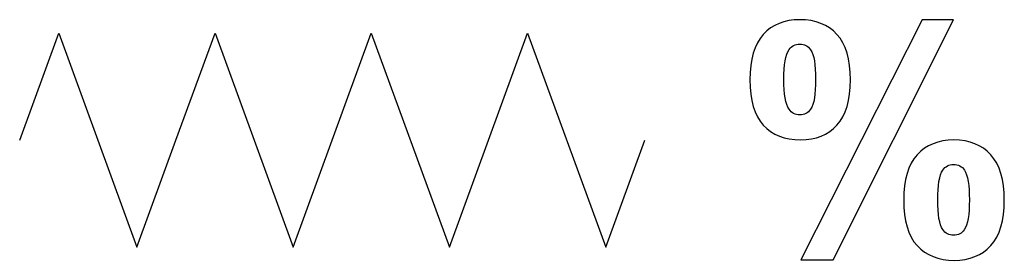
# Model space of a CAD drawing. Header units: millimetres. Extents: x 7143 to 9546, y -1575 to -869.
# Tile 5 of 94: x 7247.54 to 7263.16, y -1293.57 to -1289.75. Entities that reach past the tile are written whole.
import ezdxf

# ---------------------------------------------------------------- set-up
doc = ezdxf.new("R2010")
doc.units = ezdxf.units.MM
doc.header["$LTSCALE"] = 3

msp = doc.modelspace()

# ---------------------------------------------------------------- linework, layer by layer
at = {"linetype": 'Continuous', "lineweight": 30}
for points, knots in [([(7259.121, -1290.701), (7259.121, -1290.377), (7259.192, -1290.136), (7259.334, -1289.98), (7259.334, -1289.98), (7259.477, -1289.824), (7259.669, -1289.746), (7259.913, -1289.746), (7259.913, -1289.746), (7260.165, -1289.746), (7260.362, -1289.823), (7260.504, -1289.979), (7260.504, -1289.979), (7260.647, -1290.134), (7260.717, -1290.375), (7260.717, -1290.701), (7260.717, -1290.701), (7260.717, -1291.024), (7260.647, -1291.265), (7260.504, -1291.421), (7260.504, -1291.421), (7260.362, -1291.578), (7260.169, -1291.655), (7259.926, -1291.655), (7259.926, -1291.655), (7259.674, -1291.655), (7259.477, -1291.578), (7259.334, -1291.423), (7259.334, -1291.423), (7259.192, -1291.267), (7259.121, -1291.026), (7259.121, -1290.701)], [0, 0, 0, 0, 0.111111, 0.111111, 0.111111, 0.111111, 0.222222, 0.222222, 0.222222, 0.222222, 0.333333, 0.333333, 0.333333, 0.333333, 0.444444, 0.444444, 0.444444, 0.444444, 0.555556, 0.555556, 0.555556, 0.555556, 0.666667, 0.666667, 0.666667, 0.666667, 0.777778, 0.777778, 0.777778, 0.777778, 1, 1, 1, 1]), ([(7260.441, -1293.563), (7260.441, -1293.563), (7259.928, -1293.563), (7259.928, -1293.563), (7259.928, -1293.563), (7259.928, -1293.563), (7261.856, -1289.746), (7261.856, -1289.746), (7261.856, -1289.746), (7261.856, -1289.746), (7262.354, -1289.746), (7262.354, -1289.746), (7262.354, -1289.746), (7262.354, -1289.746), (7260.441, -1293.563), (7260.441, -1293.563)], [0, 0, 0, 0, 0.2, 0.2, 0.2, 0.2, 0.4, 0.4, 0.4, 0.4, 0.6, 0.6, 0.6, 0.6, 1, 1, 1, 1]), ([(7247.536, -1291.662), (7247.536, -1291.662), (7248.156, -1289.962), (7248.156, -1289.962), (7248.156, -1289.962), (7248.156, -1289.962), (7249.396, -1293.362), (7249.396, -1293.362), (7249.396, -1293.362), (7249.396, -1293.362), (7250.016, -1291.662), (7250.016, -1291.662)], [0, 0, 0, 0, 0.25, 0.25, 0.25, 0.25, 0.5, 0.5, 0.5, 0.5, 1, 1, 1, 1]), ([(7250.016, -1291.662), (7250.016, -1291.662), (7250.636, -1289.962), (7250.636, -1289.962), (7250.636, -1289.962), (7250.636, -1289.962), (7251.875, -1293.362), (7251.875, -1293.362), (7251.875, -1293.362), (7251.875, -1293.362), (7252.495, -1291.662), (7252.495, -1291.662)], [0, 0, 0, 0, 0.25, 0.25, 0.25, 0.25, 0.5, 0.5, 0.5, 0.5, 1, 1, 1, 1]), ([(7252.495, -1291.662), (7252.495, -1291.662), (7253.115, -1289.962), (7253.115, -1289.962), (7253.115, -1289.962), (7253.115, -1289.962), (7254.355, -1293.362), (7254.355, -1293.362), (7254.355, -1293.362), (7254.355, -1293.362), (7254.975, -1291.662), (7254.975, -1291.662)], [0, 0, 0, 0, 0.25, 0.25, 0.25, 0.25, 0.5, 0.5, 0.5, 0.5, 1, 1, 1, 1]), ([(7254.975, -1291.662), (7254.975, -1291.662), (7255.595, -1289.962), (7255.595, -1289.962), (7255.595, -1289.962), (7255.595, -1289.962), (7256.834, -1293.362), (7256.834, -1293.362), (7256.834, -1293.362), (7256.834, -1293.362), (7257.454, -1291.662), (7257.454, -1291.662)], [0, 0, 0, 0, 0.25, 0.25, 0.25, 0.25, 0.5, 0.5, 0.5, 0.5, 1, 1, 1, 1]), ([(7259.661, -1290.696), (7259.661, -1290.931), (7259.689, -1291.089), (7259.743, -1291.169), (7259.743, -1291.169), (7259.784, -1291.229), (7259.84, -1291.259), (7259.913, -1291.259), (7259.913, -1291.259), (7259.987, -1291.259), (7260.044, -1291.229), (7260.086, -1291.169), (7260.086, -1291.169), (7260.139, -1291.089), (7260.165, -1290.931), (7260.165, -1290.696), (7260.165, -1290.696), (7260.165, -1290.46), (7260.139, -1290.303), (7260.086, -1290.224), (7260.086, -1290.224), (7260.044, -1290.163), (7259.987, -1290.133), (7259.913, -1290.133), (7259.913, -1290.133), (7259.84, -1290.133), (7259.784, -1290.163), (7259.743, -1290.222), (7259.743, -1290.222), (7259.689, -1290.302), (7259.661, -1290.46), (7259.661, -1290.696)], [0, 0, 0, 0, 0.111111, 0.111111, 0.111111, 0.111111, 0.222222, 0.222222, 0.222222, 0.222222, 0.333333, 0.333333, 0.333333, 0.333333, 0.444444, 0.444444, 0.444444, 0.444444, 0.555556, 0.555556, 0.555556, 0.555556, 0.666667, 0.666667, 0.666667, 0.666667, 0.777778, 0.777778, 0.777778, 0.777778, 1, 1, 1, 1]), ([(7261.562, -1292.613), (7261.562, -1292.289), (7261.633, -1292.049), (7261.776, -1291.893), (7261.776, -1291.893), (7261.918, -1291.736), (7262.112, -1291.658), (7262.359, -1291.658), (7262.359, -1291.658), (7262.607, -1291.658), (7262.802, -1291.736), (7262.945, -1291.893), (7262.945, -1291.893), (7263.087, -1292.049), (7263.159, -1292.289), (7263.159, -1292.613), (7263.159, -1292.613), (7263.159, -1292.939), (7263.087, -1293.18), (7262.945, -1293.337), (7262.945, -1293.337), (7262.802, -1293.493), (7262.61, -1293.571), (7262.366, -1293.571), (7262.366, -1293.571), (7262.114, -1293.571), (7261.918, -1293.493), (7261.776, -1293.337), (7261.776, -1293.337), (7261.633, -1293.18), (7261.562, -1292.939), (7261.562, -1292.613)], [0, 0, 0, 0, 0.111111, 0.111111, 0.111111, 0.111111, 0.222222, 0.222222, 0.222222, 0.222222, 0.333333, 0.333333, 0.333333, 0.333333, 0.444444, 0.444444, 0.444444, 0.444444, 0.555556, 0.555556, 0.555556, 0.555556, 0.666667, 0.666667, 0.666667, 0.666667, 0.777778, 0.777778, 0.777778, 0.777778, 1, 1, 1, 1]), ([(7262.102, -1292.611), (7262.102, -1292.846), (7262.129, -1293.003), (7262.183, -1293.082), (7262.183, -1293.082), (7262.225, -1293.143), (7262.282, -1293.173), (7262.354, -1293.173), (7262.354, -1293.173), (7262.428, -1293.173), (7262.485, -1293.144), (7262.524, -1293.085), (7262.524, -1293.085), (7262.578, -1293.004), (7262.605, -1292.846), (7262.605, -1292.611), (7262.605, -1292.611), (7262.605, -1292.376), (7262.579, -1292.217), (7262.527, -1292.137), (7262.527, -1292.137), (7262.486, -1292.077), (7262.428, -1292.048), (7262.354, -1292.048), (7262.354, -1292.048), (7262.28, -1292.048), (7262.223, -1292.077), (7262.183, -1292.137), (7262.183, -1292.137), (7262.129, -1292.217), (7262.102, -1292.376), (7262.102, -1292.611)], [0, 0, 0, 0, 0.111111, 0.111111, 0.111111, 0.111111, 0.222222, 0.222222, 0.222222, 0.222222, 0.333333, 0.333333, 0.333333, 0.333333, 0.444444, 0.444444, 0.444444, 0.444444, 0.555556, 0.555556, 0.555556, 0.555556, 0.666667, 0.666667, 0.666667, 0.666667, 0.777778, 0.777778, 0.777778, 0.777778, 1, 1, 1, 1])]:
    msp.add_open_spline(points, degree=3, knots=knots, dxfattribs=at)

doc.saveas('drawing.dxf')
